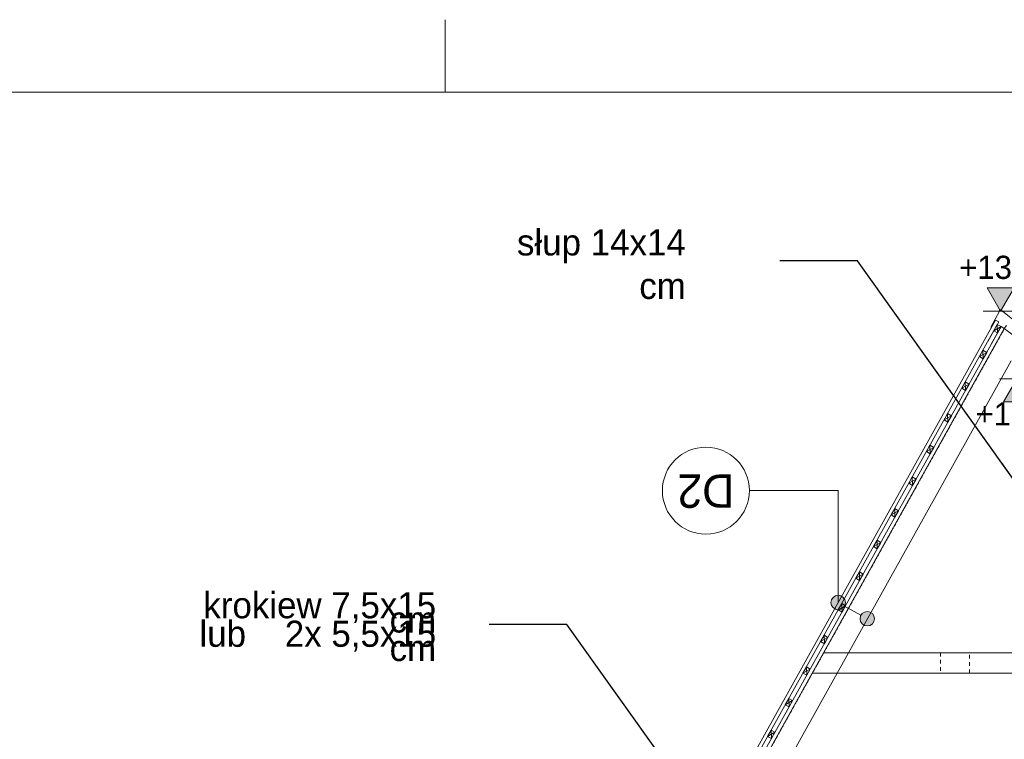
# Model space of a CAD drawing. Extents: x -613240 to -325500, y -25863 to 152403.
# Tile 100 of 254: x -392960 to -386169, y -1377 to 3587. Entities that reach past the tile are written whole.
import ezdxf

# ---------------------------------------------------------------- set-up
doc = ezdxf.new("R2010")
doc.units = 0
doc.header["$MEASUREMENT"] = 0
doc.linetypes.add('HIDDEN', pattern=[11.25, 7.5, -3.75])
doc.linetypes.add('Hidden Line', pattern=[50, 25, -25])
for name, color, linetype, lineweight in [('0_Nr_Pióra__21', 7, 'Continuous', 9), ('0_Nr_Pióra__5', 7, 'Continuous', 13), ('ARCH dach_Nr_Pióra__5', 7, 'Continuous', 13), ('Arch dachowki_Nr_Pióra__21', 7, 'Continuous', 9), ('Arch dachy_Nr_Pióra__5', 7, 'Continuous', 13), ('Arch konstrukcja dachu_Nr_Pióra__21_Nr_Pióra__21', 7, 'Continuous', 9), ('Arch konstrukcja dachu_Nr_Pióra__46', 5, 'Continuous', 13), ('Arch opisy_Nr_Pióra__1', 7, 'Continuous', 25), ('Arch opisy_Nr_Pióra__21', 7, 'Continuous', 9), ('ARCH TABELA_Nr_Pióra__21', 7, 'Continuous', 9), ('INWENT KONST. DREWNIANA_Nr_Pióra__21', 7, 'Continuous', 9), ('INWENT OPISY_Nr_Pióra__21', 7, 'Continuous', 9), ('INWENT WYMIARY_Nr_Pióra__21', 7, 'Continuous', 9)]:
    doc.layers.add(name, color=color, linetype=linetype, lineweight=lineweight)
doc.layers.add('Arch opisy', color=7, linetype='Continuous')
doc.layers.add('INWENT WYMIARY', color=7, linetype='Continuous')
doc.styles.add('GENERATED_STYLE_1', font='txt')
doc.styles.add('GENERATED_STYLE_4', font='txt')
doc.styles.add('GENERATED_STYLE_5', font='txt')
doc.dimstyles.new('GENERATED_STYLE__6', dxfattribs={"dimtxt": 160.000002, "dimasz": 110.144928, "dimexe": 0.18, "dimexo": 40, "dimgap": 0.09, "dimtad": 1, "dimtih": 1, "dimtoh": 1, "dimdec": 0, "dimzin": 0, "dimdsep": 46, "dimtxsty": 'GENERATED_STYLE_1', "dimblk": 'ARROWHEAD_5', "dimblk1": 'ARROWHEAD_5', "dimblk2": 'ARROWHEAD_5', "dimcen": 0.09, "dimclrd": 7, "dimclre": 7, "dimclrt": 7, "dimazin": 0, "dimtfac": 1, "dimtdec": 4, "dimtmove": 0, "dimatfit": 3, "dimfxl": 0, "dimtolj": 1, "dimtzin": 0, "dimarcsym": 0})
doc.dimstyles.new('GENERATED_STYLE__8', dxfattribs={"dimtxt": 0.18, "dimasz": 182.4, "dimexe": 0.18, "dimexo": 0.0625, "dimgap": 0.09, "dimtad": 0, "dimtih": 1, "dimtoh": 1, "dimdec": 4, "dimzin": 0, "dimdsep": 46, "dimcen": 0.09, "dimadec": 0, "dimazin": 0, "dimtfac": 1, "dimtdec": 4, "dimtmove": 0, "dimatfit": 3, "dimldrblk": 'ARROWHEAD_5', "dimfxl": 0, "dimtolj": 1, "dimtzin": 0, "dimarcsym": 0})

# ---------------------------------------------------------------- blocks, each defined once
blk = doc.blocks.new('Wymiary_25', base_point=(-386082.2, 1110.4))
at = {"layer": 'INWENT WYMIARY_Nr_Pióra__21', "linetype": 'Continuous'}
blk.add_hatch(color=256, dxfattribs=at).paths.add_polyline_path([(-386082.2, 1110.4), (-386175, 950.4), (-385989.4, 950.4)], flags=0)
for p, q in [((-386082.2, 1110.4), (-386202.2, 1110.4)), ((-386082.2, 1110.4), (-386175, 950.4)), ((-386082.2, 1110.4), (-385962.2, 1110.4)), ((-385989.4, 950.4), (-386082.2, 1110.4)), ((-386175, 950.4), (-385989.4, 950.4))]:
    blk.add_line(p, q, dxfattribs=at)
at = {"layer": 'INWENT WYMIARY_Nr_Pióra__21', "insert": (-386366.8, 758.4), "char_height": 160, "attachment_point": 7, "style": 'GENERATED_STYLE_1'}
blk.add_mtext('{+13,44}', dxfattribs=at)
blk = doc.blocks.new('Wymiary_37', base_point=(-386194.8, 1576.7))
at = {"layer": 'INWENT WYMIARY_Nr_Pióra__21', "linetype": 'Continuous'}
blk.add_hatch(color=256, dxfattribs=at).paths.add_polyline_path([(-386194.8, 1576.7), (-386287.6, 1736.7), (-386102, 1736.7)], flags=0)
for p, q in [((-386194.8, 1576.7), (-386287.6, 1736.7)), ((-386287.6, 1736.7), (-386102, 1736.7)), ((-386102, 1736.7), (-386194.8, 1576.7)), ((-386194.8, 1576.7), (-386314.8, 1576.7)), ((-386194.8, 1576.7), (-386074.8, 1576.7))]:
    blk.add_line(p, q, dxfattribs=at)
at = {"layer": 'INWENT WYMIARY_Nr_Pióra__21', "insert": (-386479.4, 1768.7), "char_height": 160, "attachment_point": 7, "style": 'GENERATED_STYLE_1'}
blk.add_mtext('{+13,91}', dxfattribs=at)
blk = doc.blocks.new('*D913')
at = {"layer": '0_Nr_Pióra__5', "linetype": 'Continuous'}
for points in [[(-388117.5, -2345.8), (-388007.6, -2382.5), (-388040.6, -2432.6)], [(-387736.3, -2994.6), (-387774.7, -2885.2), (-387714.9, -2880.7)]]:
    blk.add_hatch(color=256, dxfattribs=at).paths.add_polyline_path(points, flags=0)
for p, q in [((-388064.6, -2250.9), (-388170.4, -2440.8)), ((-388117.5, -2345.8), (-388007.6, -2382.5)), ((-388117.5, -2345.8), (-388040.6, -2432.6)), ((-388007.6, -2382.5), (-388040.6, -2432.6)), ((-387774.7, -2885.2), (-387714.9, -2880.7)), ((-387736.3, -2994.6), (-387774.7, -2885.2)), ((-387736.3, -2994.6), (-387714.9, -2880.7))]:
    blk.add_line(p, q, dxfattribs=at)
blk.add_arc((-388479.1, -2994.6), 742.8, 8.64481, 52.22411, dxfattribs=at)
at = {"layer": '0_Nr_Pióra__21', "insert": (-387700.7, -2617.3), "char_height": 160, "attachment_point": 7, "style": 'GENERATED_STYLE_1'}
blk.add_mtext('{60,87°}', dxfattribs=at)
blk = doc.blocks.new('ARROWHEAD_5')
at = {"color": 0, "linetype": 'Continuous', "lineweight": 0}
blk.add_line((0, 0), (-1, 0), dxfattribs=at)
blk.add_solid([(-1, 0.2679), (0, 0), (-1, -0.2679), (-1, 0.2679)], dxfattribs=at)
blk = doc.blocks.new('*D915')
at = {"layer": '0_Nr_Pióra__5', "linetype": 'Continuous'}
for points in [[(-381559.9, -2205.3), (-381598.7, -2314.5), (-381648.2, -2280.5)], [(-381824.1, -2994.6), (-381849.3, -2881.5), (-381789.3, -2884)]]:
    blk.add_hatch(color=256, dxfattribs=at).paths.add_polyline_path(points, flags=0)
for p, q in [((-381559.9, -2205.3), (-381648.2, -2280.5)), ((-381559.9, -2205.3), (-381598.7, -2314.5)), ((-381598.7, -2314.5), (-381648.2, -2280.5)), ((-381824.1, -2994.6), (-381849.3, -2881.5)), ((-381849.3, -2881.5), (-381789.3, -2884)), ((-381824.1, -2994.6), (-381789.3, -2884))]:
    blk.add_line(p, q, dxfattribs=at)
blk.add_arc((-380512.8, -2994.6), 1311.3, 147.88516, 175.1063, dxfattribs=at)
at = {"layer": '0_Nr_Pióra__21', "insert": (-382459.2, -2607.7), "char_height": 160, "attachment_point": 7, "style": 'GENERATED_STYLE_1'}
blk.add_mtext('{37,01°}', dxfattribs=at)
blk = doc.blocks.new('Linia_100', base_point=(-387114, -545.2))
at = {"layer": 'Arch opisy_Nr_Pióra__21', "linetype": 'Continuous'}
for points in [[(-387264.9, -433.3), (-387268.7, -414.1), (-387279.6, -397.9), (-387295.8, -387.1), (-387314.9, -383.3), (-387334.1, -387.1), (-387350.3, -397.9), (-387361.1, -414.1), (-387364.9, -433.3), (-387361.1, -452.4), (-387350.3, -468.6), (-387334.1, -479.5), (-387314.9, -483.3), (-387295.8, -479.5), (-387279.6, -468.6), (-387268.7, -452.4)], [(-387064, -545.2), (-387067.8, -526.1), (-387078.7, -509.9), (-387094.9, -499), (-387114, -495.2), (-387133.2, -499), (-387149.4, -509.9), (-387160.2, -526.1), (-387164, -545.2), (-387160.2, -564.3), (-387149.4, -580.6), (-387133.2, -591.4), (-387114, -595.2), (-387094.9, -591.4), (-387078.7, -580.6), (-387067.8, -564.3)]]:
    blk.add_hatch(color=256, dxfattribs=at).paths.add_polyline_path(points, flags=0)
blk.add_line((-387157.7, -520.9), (-387271.2, -457.6), dxfattribs=at)
for centre in [(-387314.9, -433.3), (-387114, -545.2)]:
    blk.add_circle(centre, 50, dxfattribs=at)
blk = doc.blocks.new('Linia_101', base_point=(-387314.9, 338.5))
at = {"layer": 'Arch opisy_Nr_Pióra__21', "linetype": 'Continuous'}
blk.add_line((-387314.9, 338.5), (-387927.2, 338.5), dxfattribs=at)
blk.add_circle((-388227.2, 338.5), 300, dxfattribs=at)

msp = doc.modelspace()

# ---------------------------------------------------------------- linework, layer by layer
at = {"layer": 'ARCH dach_Nr_Pióra__5', "linetype": 'Continuous'}
for p, q in [((-388950.9, -3482.1), (-386191.5, 1469.8)), ((-386256.9, 1352.3), (-386191.4, 1469.8)), ((-386217.6, 1484.4), (-386242, 1440.7)), ((-386191.4, 1469.8), (-386242, 1440.7)), ((-386242, 1440.7), (-386215.8, 1426.1)), ((-386217.7, 1484.4), (-386191.5, 1469.8)), ((-386217.6, 1484.4), (-386215.8, 1426.1)), ((-386191.4, 1469.8), (-386215.8, 1426.1)), ((-386191.4, 1469.8), (-386169.6, 1457.6)), ((-386154.5, 1477.6), (-386169.6, 1457.6)), ((-386316.7, 1306.7), (-386341, 1263)), ((-386290.5, 1292.1), (-386341, 1263)), ((-386316.7, 1306.7), (-386290.5, 1292.1)), ((-386316.7, 1306.7), (-386314.8, 1248.4)), ((-386290.5, 1292.1), (-386314.8, 1248.4)), ((-386341, 1263), (-386314.8, 1248.4)), ((-386438.4, 1088.3), (-386462.7, 1044.6)), ((-386438.4, 1088.3), (-386412.2, 1073.7)), ((-386438.4, 1088.3), (-386436.5, 1030)), ((-386412.2, 1073.7), (-386462.7, 1044.6)), ((-386462.7, 1044.6), (-386436.5, 1030)), ((-386412.2, 1073.7), (-386436.5, 1030)), ((-386560.1, 869.9), (-386584.4, 826.2)), ((-386533.9, 855.3), (-386584.4, 826.2)), ((-386584.4, 826.2), (-386558.2, 811.6)), ((-386560.1, 869.9), (-386558.2, 811.6)), ((-386560.1, 869.9), (-386533.9, 855.3)), ((-386533.9, 855.3), (-386558.2, 811.6)), ((-386681.8, 651.5), (-386706.1, 607.8)), ((-386655.6, 636.9), (-386706.1, 607.8)), ((-386681.8, 651.5), (-386679.9, 593.2)), ((-386681.8, 651.5), (-386655.6, 636.9)), ((-386655.6, 636.9), (-386679.9, 593.2)), ((-386706.1, 607.8), (-386679.9, 593.2)), ((-386803.5, 433.1), (-386827.8, 389.5)), ((-386777.3, 418.5), (-386827.8, 389.5)), ((-386803.5, 433.1), (-386777.3, 418.5)), ((-386803.5, 433.1), (-386801.6, 374.9)), ((-386777.3, 418.5), (-386801.6, 374.9)), ((-386827.8, 389.5), (-386801.6, 374.9)), ((-386925.2, 214.8), (-386949.5, 171.1)), ((-386925.2, 214.8), (-386923.3, 156.5)), ((-386925.2, 214.8), (-386899, 200.1)), ((-386899, 200.1), (-386949.5, 171.1)), ((-386949.5, 171.1), (-386923.3, 156.5)), ((-386899, 200.1), (-386923.3, 156.5)), ((-387046.9, -3.6), (-387071.2, -47.3)), ((-387020.6, -18.2), (-387071.2, -47.3)), ((-387071.2, -47.3), (-387045, -61.9)), ((-387046.9, -3.6), (-387045, -61.9)), ((-387046.9, -3.6), (-387020.6, -18.2)), ((-387020.6, -18.2), (-387045, -61.9)), ((-387168.6, -222), (-387192.9, -265.7)), ((-387142.3, -236.6), (-387192.9, -265.7)), ((-387192.9, -265.7), (-387166.7, -280.3)), ((-387168.6, -222), (-387142.3, -236.6)), ((-387168.6, -222), (-387166.7, -280.3)), ((-387142.3, -236.6), (-387166.7, -280.3)), ((-387290.2, -440.4), (-387314.6, -484.1)), ((-387264, -455), (-387314.6, -484.1)), ((-387290.2, -440.4), (-387288.4, -498.7)), ((-387290.2, -440.4), (-387264, -455)), ((-387264, -455), (-387288.4, -498.7)), ((-387314.6, -484.1), (-387288.4, -498.7)), ((-387411.9, -658.8), (-387436.3, -702.4)), ((-387385.7, -673.4), (-387436.3, -702.4)), ((-387411.9, -658.8), (-387410.1, -717.1)), ((-387411.9, -658.8), (-387385.7, -673.4)), ((-387385.7, -673.4), (-387410.1, -717.1)), ((-387436.3, -702.4), (-387410.1, -717.1)), ((-387533.6, -877.2), (-387558, -920.8)), ((-387533.6, -877.2), (-387531.8, -935.4)), ((-387533.6, -877.2), (-387507.4, -891.8)), ((-387507.4, -891.8), (-387558, -920.8)), ((-387558, -920.8), (-387531.8, -935.4)), ((-387507.4, -891.8), (-387531.8, -935.4)), ((-387655.3, -1095.5), (-387679.7, -1139.2)), ((-387629.1, -1110.1), (-387679.7, -1139.2)), ((-387679.7, -1139.2), (-387653.5, -1153.8)), ((-387655.3, -1095.5), (-387629.1, -1110.1)), ((-387655.3, -1095.5), (-387653.5, -1153.8)), ((-387629.1, -1110.1), (-387653.5, -1153.8)), ((-387777, -1313.9), (-387801.4, -1357.6)), ((-387750.8, -1328.5), (-387801.4, -1357.6)), ((-387801.4, -1357.6), (-387775.2, -1372.2)), ((-387777, -1313.9), (-387750.8, -1328.5)), ((-387777, -1313.9), (-387775.2, -1372.2)), ((-387750.8, -1328.5), (-387775.2, -1372.2))]:
    msp.add_line(p, q, dxfattribs=at)
at = {"layer": 'Arch dachowki_Nr_Pióra__21', "linetype": 'Continuous'}
for p, q in [((-386261.7, 1465.6), (-386201.8, 1577.2)), ((-386201.8, 1586.5), (-386201.8, 1577.2)), ((-386196.8, 1586.5), (-386201.8, 1586.5)), ((-386196.8, 1586.5), (-386191.8, 1586.5)), ((-386191.8, 1586.5), (-386191.8, 1582.6)), ((-386088.6, 1502.2), (-386191.8, 1582.6)), ((-389008.7, -3472.8), (-386229.4, 1514.7)), ((-386305.8, 1377.6), (-386229.4, 1514.7)), ((-386283.6, 1366.1), (-386207.6, 1502.5)), ((-386207.6, 1502.5), (-386229.4, 1514.7)), ((-388977.4, -3467.8), (-386217.7, 1484.4))]:
    msp.add_line(p, q, dxfattribs=at)
at = {"layer": 'Arch dachy_Nr_Pióra__5', "linetype": 'HIDDEN', "flags": 128}
msp.add_lwpolyline([(-388777.5, -3225.7), (-386169, 1454.9)], dxfattribs=at)
at = {"layer": 'Arch konstrukcja dachu_Nr_Pióra__21_Nr_Pióra__21', "linetype": 'Continuous'}
for p, q in [((-386169.6, 1457.5), (-388933.6, -3502)), ((-386169.6, 1457.5), (-375699.3, -6435.2)), ((-386122.5, 1233.9), (-388105.5, -2324.3))]:
    msp.add_line(p, q, dxfattribs=at)
at = {"layer": 'Arch konstrukcja dachu_Nr_Pióra__46', "linetype": 'Hidden Line'}
for p, q in [((-386608.3, -779.6), (-386608.3, -919.6)), ((-386408.3, -779.6), (-386608.3, -779.6)), ((-386408.3, -919.6), (-386408.3, -779.6)), ((-386608.3, -919.6), (-386408.3, -919.6))]:
    msp.add_line(p, q, dxfattribs=at)
at = {"layer": 'Arch opisy_Nr_Pióra__21', "linetype": 'Continuous'}
msp.add_line((-387314.9, -433.3), (-387314.9, 338.5), dxfattribs=at)
at = {"layer": 'ARCH TABELA_Nr_Pióra__21', "linetype": 'Continuous'}
for p, q in [((-390025.5, 3086.6), (-390025.5, 3586.6)), ((-390025.5, 3086.6), (-390025.5, 3586.6)), ((-413275.5, 3086.6), (-372525.5, 3086.6))]:
    msp.add_line(p, q, dxfattribs=at)
at = {"layer": 'INWENT KONST. DREWNIANA_Nr_Pióra__21', "linetype": 'Continuous'}
for p, q in [((-387416.4, -779.6), (-383201.8, -779.6)), ((-387494.4, -919.6), (-383016.1, -919.6))]:
    msp.add_line(p, q, dxfattribs=at)

# ---------------------------------------------------------------- block references
at = {"layer": 'Arch opisy', "linetype": 'Continuous'}
for name, p in [('Linia_101', (-387314.9, 338.5)), ('Linia_100', (-387114, -545.2))]:
    msp.add_blockref(name, p, dxfattribs=at)
at = {"layer": 'INWENT WYMIARY', "linetype": 'Continuous'}
for name, p in [('Wymiary_37', (-386194.8, 1576.7)), ('Wymiary_25', (-386082.2, 1110.4))]:
    msp.add_blockref(name, p, dxfattribs=at)

# ---------------------------------------------------------------- texts
at = {"layer": 'Arch opisy_Nr_Pióra__1', "linetype": 'Continuous', "insert": (-388227.2, 220), "char_height": 230, "attachment_point": 2, "rotation": 180, "style": 'GENERATED_STYLE_5'}
msp.add_mtext('{D2}', dxfattribs=at)
at = {"layer": 'INWENT OPISY_Nr_Pióra__21', "linetype": 'Continuous', "insert": (-388365.9, 1899.2), "char_height": 180, "width": 1340.05, "attachment_point": 6, "style": 'GENERATED_STYLE_4'}
msp.add_mtext('{słup 14x14 cm}', dxfattribs=at)
at = {"layer": 'INWENT OPISY_Nr_Pióra__21', "linetype": 'Continuous', "insert": (-390087.8, -600.8), "char_height": 180, "width": 1743.25, "attachment_point": 6, "line_spacing_factor": 0.327886, "style": 'GENERATED_STYLE_4'}
msp.add_mtext('{krokiew 7,5x15 cm\\Plub    2x 5,5x15 cm}', dxfattribs=at)

# ---------------------------------------------------------------- dimensions: what is measured, and where the dimension line sits
at = {"linetype": 'Continuous'}
for base, center, p1, p2, picture, middle in [((-381756.3, -2578.5), (-380512.8, -2994.6), (-388650.8, -2994.6), (-386122.5, 1233.9), '*D915', (-382141.7, -2527.7)), ((-387838.7, -2618.4), (-388479.1, -2994.6), (-386122.5, 1233.9), (-380263.5, -2994.6), '*D913', (-387383.3, -2537.3))]:
    dim = msp.add_angular_dim_3p(base=base, center=center, p1=p1, p2=p2, dimstyle='GENERATED_STYLE__6', dxfattribs=at)
    dim.commit()
    dim.dimension.update_dxf_attribs({"geometry": picture, "text_midpoint": middle, "dimtype": 165})

# ---------------------------------------------------------------- leaders
at = {"layer": 'INWENT OPISY_Nr_Pióra__21', "linetype": 'Continuous', "annotation_type": 0, "has_hookline": 1, "hookline_direction": 1}
for points, text_width in [([(-386082.2, 384), (-387181.1, 1923.1), (-387716.7, 1923.1)], 762.9), ([(-388086.6, -2123.3), (-389185.6, -584.2), (-389721.2, -584.2)], 1448.6)]:
    msp.add_leader(points, dimstyle='GENERATED_STYLE__8', dxfattribs=dict(at, text_width=text_width))

doc.saveas('drawing.dxf')
